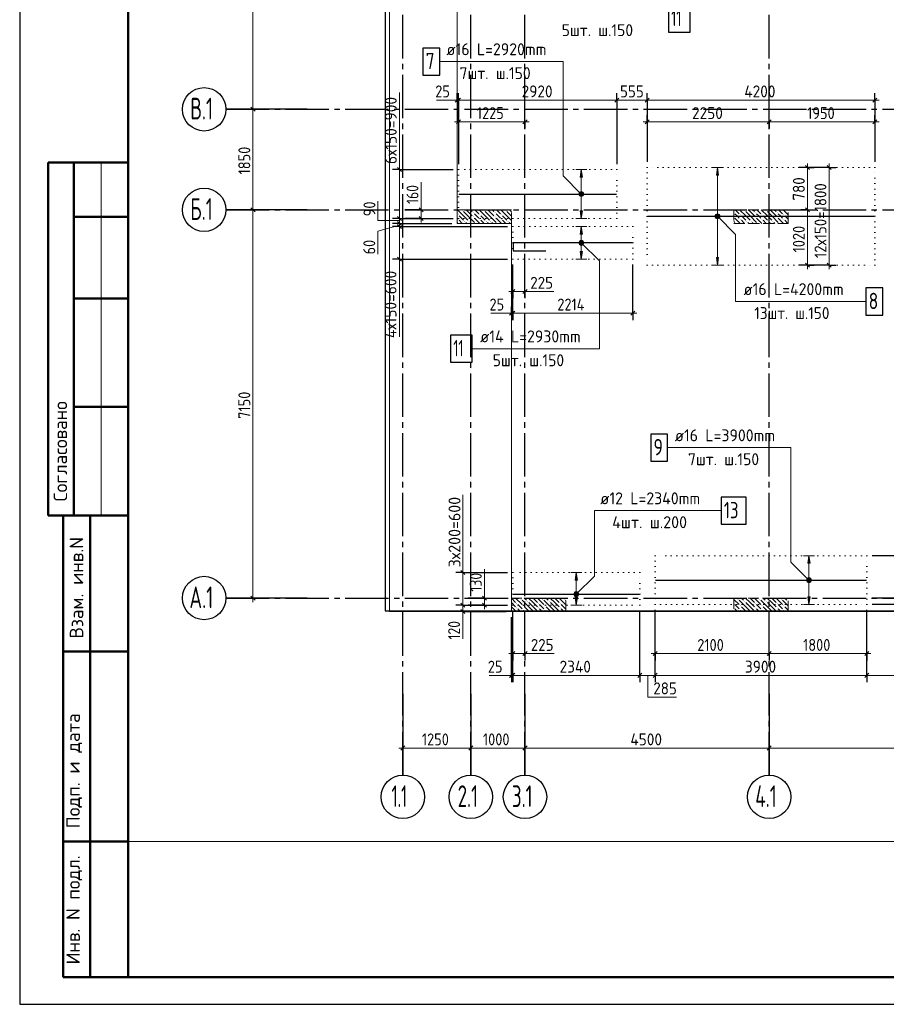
# Model space of a CAD drawing. Header units: millimetres. Extents: x 0 to 42000, y -76 to 29700.
# Tile 1 of 7: x 0 to 15972, y 0 to 18132. Entities that reach past the tile are written whole.
import ezdxf

# ---------------------------------------------------------------- set-up
doc = ezdxf.new("R2010")
doc.units = ezdxf.units.MM
for name, pattern in [('______2', [270, 200, -70]), ('______5', [1100, 800, -100, 100, -100]), ('______9', [100, 0, -100])]:
    doc.linetypes.add(name, pattern=pattern)
for name, color, linetype, lineweight in [('Standard', 7, 'Continuous', 25), ('ДОП Верх по Х', 7, 'Continuous', 18), ('ЖБ Перекрытие верхний уровень', 7, 'Continuous', 18), ('Позиционная метка номер позиции', 7, 'Continuous', 13), ('Примечания', 7, 'Continuous', 13), ('Размерная линия_ общее', 7, 'Continuous', 13)]:
    doc.layers.add(name, color=color, linetype=linetype, lineweight=lineweight)
doc.layers.add('ЖБ Пилон', color=7, linetype='______2', lineweight=13, true_color=0xa0a0a0)
doc.layers.add('Оси', color=7, linetype='______5', lineweight=13, true_color=0x656565)
doc.styles.add('ISOCPEUR', font='txt')

msp = doc.modelspace()

# ---------------------------------------------------------------- hatches: boundary and pattern name
at = {"layer": 'ДОП Верх по Х', "linetype": 'Continuous', "lineweight": 13, "transparency": 33554687}
for points in [[(10371, 15232), (10351, 15372), (10331, 15232)], [(12882, 15272), (12862, 15412), (12842, 15272)], [(10371, 14182), (10351, 14322), (10331, 14182)], [(14567, 8122), (14547, 8262), (14527, 8122)], [(10278, 7812), (10258, 7952), (10238, 7812)]]:
    msp.add_hatch(color=7, dxfattribs=at).paths.add_polyline_path(points)
for points in [[(10371, 14612), (10351, 14472), (10331, 14612)], [(10371, 13862), (10351, 13722), (10331, 13862)], [(12882, 13752), (12862, 13612), (12842, 13752)], [(10278, 7492), (10258, 7352), (10238, 7492)], [(14567, 7502), (14547, 7362), (14527, 7502)]]:
    msp.add_hatch(color=7, dxfattribs=at).paths.add_polyline_path(points, flags=16)
at = {"layer": 'ЖБ Пилон', "linetype": 'Continuous', "lineweight": 18, "transparency": 33554687}
for points in [[(8074, 14540), (8081, 14546), (8087, 14540), (8081, 14533)], [(8154, 14620), (8161, 14626), (8167, 14620), (8161, 14613)], [(8354, 14580), (8361, 14586), (8367, 14580), (8361, 14573)], [(8354, 14500), (8361, 14506), (8367, 14500), (8361, 14493)], [(8474, 14540), (8481, 14546), (8487, 14540), (8481, 14533)], [(8554, 14620), (8561, 14626), (8567, 14620), (8561, 14613)], [(8754, 14580), (8761, 14586), (8767, 14580), (8761, 14573)], [(8754, 14500), (8761, 14506), (8767, 14500), (8761, 14493)], [(8874, 14540), (8881, 14546), (8887, 14540), (8881, 14533)], [(8954, 14620), (8961, 14626), (8967, 14620), (8961, 14613)], [(13163, 14584), (13167, 14580), (13163, 14575)], [(13274, 14540), (13281, 14546), (13287, 14540), (13281, 14533)], [(13354, 14620), (13361, 14626), (13367, 14620), (13361, 14613)], [(13554, 14580), (13561, 14586), (13567, 14580), (13561, 14573)], [(13554, 14500), (13561, 14506), (13567, 14500), (13561, 14493)], [(13674, 14540), (13681, 14546), (13687, 14540), (13681, 14533)], [(13754, 14620), (13761, 14626), (13767, 14620), (13761, 14613)], [(13954, 14580), (13961, 14586), (13967, 14580), (13961, 14573)], [(13954, 14500), (13961, 14506), (13967, 14500), (13961, 14493)], [(14074, 14540), (14081, 14546), (14087, 14540), (14081, 14533)], [(14154, 14620), (14161, 14626), (14163, 14624), (14163, 14615), (14161, 14613)], [(8074, 14460), (8081, 14466), (8087, 14460), (8081, 14453)], [(8194, 14420), (8201, 14426), (8207, 14420), (8201, 14413)], [(8274, 14420), (8281, 14426), (8287, 14420), (8281, 14413)], [(8397, 14382), (8401, 14386), (8405, 14382)], [(8474, 14460), (8481, 14466), (8487, 14460), (8481, 14453)], [(8594, 14420), (8601, 14426), (8607, 14420), (8601, 14413)], [(8674, 14420), (8681, 14426), (8687, 14420), (8681, 14413)], [(8797, 14382), (8801, 14386), (8805, 14382)], [(8874, 14460), (8881, 14466), (8887, 14460), (8881, 14453)], [(8994, 14420), (9001, 14426), (9007, 14420), (9001, 14413)], [(13163, 14504), (13167, 14500), (13163, 14495)], [(13197, 14382), (13201, 14386), (13205, 14382)], [(13274, 14460), (13281, 14466), (13287, 14460), (13281, 14453)], [(13394, 14420), (13401, 14426), (13407, 14420), (13401, 14413)], [(13474, 14420), (13481, 14426), (13487, 14420), (13481, 14413)], [(13597, 14382), (13601, 14386), (13605, 14382)], [(13674, 14460), (13681, 14466), (13687, 14460), (13681, 14453)], [(13794, 14420), (13801, 14426), (13807, 14420), (13801, 14413)], [(13874, 14420), (13881, 14426), (13887, 14420), (13881, 14413)], [(13997, 14382), (14001, 14386), (14005, 14382)], [(14074, 14460), (14081, 14466), (14087, 14460), (14081, 14453)], [(9234, 7460), (9241, 7466), (9247, 7460), (9241, 7453)], [(9634, 7460), (9641, 7466), (9647, 7460), (9641, 7453)], [(10034, 7460), (10041, 7466), (10047, 7460), (10041, 7453)], [(13234, 7460), (13241, 7466), (13247, 7460), (13241, 7453)], [(13634, 7460), (13641, 7466), (13647, 7460), (13641, 7453)], [(14034, 7460), (14041, 7466), (14047, 7460), (14041, 7453)], [(9154, 7380), (9161, 7386), (9167, 7380), (9161, 7373)], [(9154, 7300), (9161, 7306), (9167, 7300), (9161, 7293)], [(9274, 7340), (9281, 7346), (9287, 7340), (9281, 7333)], [(9274, 7260), (9281, 7266), (9287, 7260), (9281, 7253)], [(9354, 7420), (9361, 7426), (9367, 7420), (9361, 7413)], [(9554, 7380), (9561, 7386), (9567, 7380), (9561, 7373)], [(9554, 7300), (9561, 7306), (9567, 7300), (9561, 7293)], [(9674, 7340), (9681, 7346), (9687, 7340), (9681, 7333)], [(9674, 7260), (9681, 7266), (9687, 7260), (9681, 7253)], [(9754, 7420), (9761, 7426), (9767, 7420), (9761, 7413)], [(9954, 7380), (9961, 7386), (9967, 7380), (9961, 7373)], [(9954, 7300), (9961, 7306), (9967, 7300), (9961, 7293)], [(13163, 7384), (13167, 7380), (13163, 7375)], [(13163, 7304), (13167, 7300), (13163, 7295)], [(13274, 7340), (13281, 7346), (13287, 7340), (13281, 7333)], [(13274, 7260), (13281, 7266), (13287, 7260), (13281, 7253)], [(13354, 7420), (13361, 7426), (13367, 7420), (13361, 7413)], [(13554, 7380), (13561, 7386), (13567, 7380), (13561, 7373)], [(13554, 7300), (13561, 7306), (13567, 7300), (13561, 7293)], [(13674, 7340), (13681, 7346), (13687, 7340), (13681, 7333)], [(13674, 7260), (13681, 7266), (13687, 7260), (13681, 7253)], [(13754, 7420), (13761, 7426), (13767, 7420), (13761, 7413)], [(13954, 7380), (13961, 7386), (13967, 7380), (13961, 7373)], [(13954, 7300), (13961, 7306), (13967, 7300), (13961, 7293)], [(14074, 7340), (14081, 7346), (14087, 7340), (14081, 7333)], [(14074, 7260), (14081, 7266), (14087, 7260), (14081, 7253)], [(14154, 7420), (14161, 7426), (14163, 7424), (14163, 7415), (14161, 7413)]]:
    msp.add_hatch(color=7, dxfattribs=at).paths.add_polyline_path(points, flags=16)
at = {"layer": 'Позиционная метка номер позиции', "linetype": 'Continuous', "lineweight": 13, "transparency": 33554687}
for points in [[(10319, 14890), (10362, 14965), (10307, 14911)], [(10307, 14911), (10362, 14965), (10339, 14965)], [(10307, 14911), (10339, 14965), (10307, 14933)], [(10307, 14933), (10339, 14965), (10319, 14954)], [(10319, 14890), (10383, 14954), (10362, 14965)], [(10339, 14879), (10383, 14954), (10319, 14890)], [(10339, 14879), (10394, 14933), (10383, 14954)], [(10362, 14879), (10394, 14933), (10339, 14879)], [(10362, 14879), (10394, 14911), (10394, 14933)], [(10394, 14911), (10362, 14879), (10383, 14890)], [(12818, 14523), (12850, 14555), (12830, 14544)], [(12850, 14555), (12818, 14523), (12818, 14501)], [(12850, 14555), (12818, 14501), (12873, 14555)], [(12873, 14555), (12818, 14501), (12830, 14480)], [(12873, 14555), (12830, 14480), (12893, 14544)], [(12893, 14544), (12830, 14480), (12850, 14469)], [(12893, 14544), (12850, 14469), (12905, 14523)], [(12905, 14523), (12850, 14469), (12873, 14469)], [(12905, 14523), (12873, 14469), (12905, 14501)], [(12905, 14501), (12873, 14469), (12893, 14480)], [(10307, 14033), (10339, 14065), (10319, 14054)], [(10339, 14065), (10307, 14033), (10307, 14011)], [(10339, 14065), (10307, 14011), (10362, 14065)], [(10362, 14065), (10307, 14011), (10319, 13990)], [(10362, 14065), (10319, 13990), (10383, 14054)], [(10383, 14054), (10319, 13990), (10339, 13979)], [(10383, 14054), (10339, 13979), (10394, 14033)], [(10394, 14033), (10339, 13979), (10362, 13979)], [(10394, 14033), (10362, 13979), (10394, 14011)], [(10394, 14011), (10362, 13979), (10383, 13990)], [(14515, 7780), (14558, 7855), (14503, 7801)], [(14503, 7801), (14558, 7855), (14535, 7855)], [(14503, 7801), (14535, 7855), (14503, 7823)], [(14503, 7823), (14535, 7855), (14515, 7844)], [(14515, 7780), (14578, 7844), (14558, 7855)], [(14535, 7769), (14578, 7844), (14515, 7780)], [(14535, 7769), (14590, 7823), (14578, 7844)], [(14558, 7769), (14590, 7823), (14535, 7769)], [(14558, 7769), (14590, 7801), (14590, 7823)], [(14590, 7801), (14558, 7769), (14578, 7780)], [(10214, 7563), (10290, 7520), (10226, 7584)], [(10214, 7541), (10269, 7509), (10214, 7563)], [(10214, 7563), (10269, 7509), (10290, 7520)], [(10246, 7509), (10214, 7541), (10226, 7520)], [(10214, 7541), (10246, 7509), (10269, 7509)], [(10226, 7584), (10301, 7541), (10246, 7595)], [(10226, 7584), (10290, 7520), (10301, 7541)], [(10246, 7595), (10301, 7541), (10301, 7563)], [(10246, 7595), (10301, 7563), (10269, 7595)], [(10269, 7595), (10301, 7563), (10290, 7584)]]:
    msp.add_hatch(color=7, dxfattribs=at).paths.add_polyline_path(points)

# ---------------------------------------------------------------- linework, layer by layer
at = {"layer": 'Standard', "color": 7, "linetype": 'Continuous', "lineweight": 25, "transparency": 33554687}
msp.add_line((2000, 29200), (2000, 1058), dxfattribs=at)
at = {"layer": 'Standard', "color": 7, "linetype": 'Continuous', "lineweight": 50, "transparency": 33554687}
for p, q in [((6, 15500), (0, 15500)), ((2000, 15500), (527, 15500)), ((527, 15500), (527, 9000)), ((527, 15500), (527, 9000)), ((1000, 15500), (1000, 9000)), ((2000, 14500), (1000, 14500)), ((2000, 13000), (1000, 13000)), ((2000, 11000), (1000, 11000)), ((0, 9000), (6, 9000)), ((527, 9000), (2000, 9000)), ((800, 500), (800, 9000)), ((800, 500), (800, 9000)), ((1300, 500), (1300, 9000)), ((800, 6500), (2000, 6500)), ((800, 3000), (2000, 3000)), ((2000, 500), (800, 500))]:
    msp.add_line(p, q, dxfattribs=at)
at = {"layer": 'Standard', "color": 7, "linetype": 'Continuous', "lineweight": 13, "transparency": 33554687}
msp.add_line((1500, 15500), (1500, 9000), dxfattribs=at)
at = {"layer": 'Standard', "color": 7, "linetype": 'Continuous', "lineweight": 25, "transparency": 33554687}
msp.add_lwpolyline([(0, 0), (42000, 0), (42000, 29700), (0, 29700), (0, 0)], close=True, dxfattribs=at)
at = {"layer": 'Standard', "color": 7, "linetype": 'Continuous', "lineweight": 50, "transparency": 33554687}
msp.add_lwpolyline([(2000, 29200), (41500, 29200), (41500, 500), (2000, 500), (2000, 29200)], close=True, dxfattribs=at)
at = {"layer": 'Standard', "color": 7, "linetype": 'Continuous', "lineweight": 13, "transparency": 33554687}
for points in [[(41500, 29200), (2000, 29200), (2000, 3000), (41500, 3000), (41500, 29200)], [(25893, 25732), (6813, 25732), (6813, 7232), (25893, 7232), (25893, 25732)], [(6813, 7232), (25313, 7232), (25313, 25732), (6813, 25732), (6813, 7232)]]:
    msp.add_lwpolyline(points, dxfattribs=at)
at = {"layer": 'Standard', "color": 254, "linetype": 'Continuous', "lineweight": 25, "true_color": 0xc4c4ff, "transparency": 33554687}
msp.add_lwpolyline([(6738, 7246), (25382, 7246), (25382, 25718), (6738, 25718), (6738, 7246)], dxfattribs=at)
at = {"layer": 'ДОП Верх по Х', "color": 251, "linetype": 'Continuous', "lineweight": 13, "true_color": 0x494949, "transparency": 33554687}
for p, q in [((10351, 15372), (10251, 15372)), ((10351, 15372), (10331, 15232)), ((10331, 15232), (10371, 15232)), ((10371, 15232), (10351, 15372)), ((10351, 15372), (10451, 15372)), ((10351, 15372), (10351, 15372)), ((10351, 14612), (10351, 15232)), ((12862, 15412), (12762, 15412)), ((12862, 15412), (12842, 15272)), ((12842, 15272), (12882, 15272)), ((12882, 15272), (12862, 15412)), ((12862, 15412), (12962, 15412)), ((12862, 15412), (12862, 15412)), ((12862, 13752), (12862, 15272)), ((10351, 14472), (10331, 14612)), ((10331, 14612), (10371, 14612)), ((10371, 14612), (10351, 14472)), ((10351, 14472), (10251, 14472)), ((10351, 14472), (10451, 14472)), ((10351, 14472), (10351, 14472)), ((10351, 14322), (10251, 14322)), ((10351, 14322), (10331, 14182)), ((10331, 14182), (10371, 14182)), ((10371, 14182), (10351, 14322)), ((10351, 14322), (10451, 14322)), ((10351, 14322), (10351, 14322)), ((10351, 13862), (10351, 14182)), ((10351, 13722), (10331, 13862)), ((10331, 13862), (10371, 13862)), ((10371, 13862), (10351, 13722)), ((10351, 13722), (10251, 13722)), ((10351, 13722), (10451, 13722)), ((10351, 13722), (10351, 13722)), ((12862, 13612), (12762, 13612)), ((12862, 13612), (12842, 13752)), ((12842, 13752), (12882, 13752)), ((12882, 13752), (12862, 13612)), ((12862, 13612), (12962, 13612)), ((12862, 13612), (12862, 13612)), ((14547, 8262), (14447, 8262)), ((14547, 8262), (14527, 8122)), ((14567, 8122), (14547, 8262)), ((14547, 8262), (14647, 8262)), ((14547, 8262), (14547, 8262)), ((14527, 8122), (14567, 8122)), ((14547, 7502), (14547, 8122)), ((10258, 7952), (10158, 7952)), ((10258, 7952), (10238, 7812)), ((10238, 7812), (10278, 7812)), ((10278, 7812), (10258, 7952)), ((10258, 7952), (10358, 7952)), ((10258, 7952), (10258, 7952)), ((10258, 7492), (10258, 7812)), ((10258, 7352), (10238, 7492)), ((10238, 7492), (10278, 7492)), ((10278, 7492), (10258, 7352)), ((14547, 7362), (14527, 7502)), ((14527, 7502), (14567, 7502)), ((14567, 7502), (14547, 7362)), ((10258, 7352), (10158, 7352)), ((10258, 7352), (10358, 7352)), ((10258, 7352), (10258, 7352)), ((14547, 7362), (14447, 7362)), ((14547, 7362), (14647, 7362)), ((14547, 7362), (14547, 7362))]:
    msp.add_line(p, q, dxfattribs=at)
at = {"layer": 'ДОП Верх по Х', "color": 7, "linetype": 'Continuous', "lineweight": 25, "transparency": 33554687}
for p, q in [((8096, 14922), (11000, 14922)), ((11571, 14512), (15755, 14512)), ((11721, 7812), (15605, 7812)), ((9094, 7552), (11422, 7552))]:
    msp.add_line(p, q, dxfattribs=at)
for points in [[(11958, 17903), (12358, 17903), (12358, 18403), (11958, 18403), (11958, 17903)], [(7432, 17111), (7742, 17111), (7742, 17611), (7432, 17611), (7432, 17111)], [(11295, 14022), (9095, 14022), (9095, 13878), (9695, 13878)], [(15597, 12693), (15907, 12693), (15907, 13193), (15597, 13193), (15597, 12693)], [(7942, 11823), (8342, 11823), (8342, 12323), (7942, 12323), (7942, 11823)], [(11632, 10001), (11942, 10001), (11942, 10501), (11632, 10501), (11632, 10001)], [(12927, 8841), (13387, 8841), (13387, 9341), (12927, 9341), (12927, 8841)]]:
    msp.add_lwpolyline(points, dxfattribs=at)
at = {"layer": 'ЖБ Перекрытие верхний уровень', "color": 7, "linetype": 'Continuous', "lineweight": 18, "transparency": 33554687}
for p, q in [((8063, 20332), (8063, 14382)), ((8063, 14382), (9063, 14382)), ((9063, 14382), (9063, 7232)), ((9063, 7232), (25313, 7232))]:
    msp.add_line(p, q, dxfattribs=at)
at = {"layer": 'ЖБ Пилон', "color": 253, "linetype": '______2', "lineweight": 13, "true_color": 0xa0a0a0, "transparency": 33554687}
for p, q in [((8063, 14632), (8063, 14382)), ((9063, 14632), (8063, 14632)), ((9063, 14382), (9063, 14632)), ((13163, 14632), (13163, 14382)), ((14163, 14632), (13163, 14632)), ((14163, 14382), (14163, 14632)), ((8063, 14382), (9063, 14382)), ((13163, 14382), (14163, 14382)), ((9063, 7482), (9063, 7232)), ((10063, 7482), (9063, 7482)), ((10063, 7232), (10063, 7482)), ((13163, 7482), (13163, 7232)), ((14163, 7482), (13163, 7482)), ((14163, 7232), (14163, 7482)), ((9063, 7232), (10063, 7232)), ((13163, 7232), (14163, 7232))]:
    msp.add_line(p, q, dxfattribs=at)
at = {"layer": 'ЖБ Пилон', "color": 9, "linetype": 'Continuous', "lineweight": 18, "true_color": 0xc7c7c7, "transparency": 33554687}
for p, q in [((8181, 14520), (8068, 14632)), ((8101, 14520), (8181, 14440)), ((8181, 14600), (8261, 14520)), ((8181, 14520), (8261, 14440)), ((8261, 14600), (8228, 14632)), ((8261, 14600), (8341, 14520)), ((8261, 14520), (8381, 14400)), ((8308, 14632), (8341, 14600)), ((8421, 14520), (8381, 14560)), ((8388, 14632), (8461, 14560)), ((8461, 14480), (8421, 14520)), ((8581, 14520), (8468, 14632)), ((8501, 14520), (8581, 14440)), ((8581, 14600), (8661, 14520)), ((8581, 14520), (8661, 14440)), ((8661, 14600), (8628, 14632)), ((8661, 14600), (8741, 14520)), ((8661, 14520), (8781, 14400)), ((8708, 14632), (8741, 14600)), ((8821, 14520), (8781, 14560)), ((8788, 14632), (8861, 14560)), ((8861, 14480), (8821, 14520)), ((8981, 14520), (8868, 14632)), ((8901, 14520), (8981, 14440)), ((8981, 14600), (9061, 14520)), ((8981, 14520), (9061, 14440)), ((9061, 14600), (9028, 14632)), ((9061, 14600), (9063, 14597)), ((9061, 14520), (9063, 14517)), ((13221, 14520), (13181, 14560)), ((13188, 14632), (13261, 14560)), ((13261, 14480), (13221, 14520)), ((13381, 14520), (13268, 14632)), ((13301, 14520), (13381, 14440)), ((13381, 14600), (13461, 14520)), ((13381, 14520), (13461, 14440)), ((13461, 14600), (13428, 14632)), ((13461, 14600), (13541, 14520)), ((13461, 14520), (13581, 14400)), ((13508, 14632), (13541, 14600)), ((13621, 14520), (13581, 14560)), ((13588, 14632), (13661, 14560)), ((13661, 14480), (13621, 14520)), ((13781, 14520), (13668, 14632)), ((13701, 14520), (13781, 14440)), ((13781, 14600), (13861, 14520)), ((13781, 14520), (13861, 14440)), ((13861, 14600), (13828, 14632)), ((13861, 14600), (13941, 14520)), ((13861, 14520), (13981, 14400)), ((13908, 14632), (13941, 14600)), ((14021, 14520), (13981, 14560)), ((13988, 14632), (14061, 14560)), ((14061, 14480), (14021, 14520)), ((14163, 14537), (14068, 14632)), ((14101, 14520), (14163, 14457)), ((8063, 14397), (8078, 14382)), ((8101, 14440), (8158, 14382)), ((8238, 14382), (8221, 14400)), ((8301, 14400), (8318, 14382)), ((8381, 14480), (8478, 14382)), ((8501, 14440), (8558, 14382)), ((8638, 14382), (8621, 14400)), ((8701, 14400), (8718, 14382)), ((8781, 14480), (8878, 14382)), ((8901, 14440), (8958, 14382)), ((9038, 14382), (9021, 14400)), ((13163, 14417), (13181, 14400)), ((13181, 14480), (13278, 14382)), ((13301, 14440), (13358, 14382)), ((13438, 14382), (13421, 14400)), ((13501, 14400), (13518, 14382)), ((13581, 14480), (13678, 14382)), ((13701, 14440), (13758, 14382)), ((13838, 14382), (13821, 14400)), ((13901, 14400), (13918, 14382)), ((13981, 14480), (14078, 14382)), ((14101, 14440), (14158, 14382)), ((9141, 7480), (9261, 7360)), ((9218, 7482), (9221, 7480)), ((9381, 7320), (9261, 7440)), ((9298, 7482), (9341, 7440)), ((9461, 7400), (9378, 7482)), ((9461, 7480), (9541, 7400)), ((9541, 7480), (9661, 7360)), ((9618, 7482), (9621, 7480)), ((9781, 7320), (9661, 7440)), ((9698, 7482), (9741, 7440)), ((9861, 7400), (9778, 7482)), ((9861, 7480), (9941, 7400)), ((9941, 7480), (10061, 7360)), ((10018, 7482), (10021, 7480)), ((10063, 7437), (10061, 7440)), ((13218, 7482), (13221, 7480)), ((13381, 7320), (13261, 7440)), ((13298, 7482), (13341, 7440)), ((13461, 7400), (13378, 7482)), ((13461, 7480), (13541, 7400)), ((13541, 7480), (13661, 7360)), ((13618, 7482), (13621, 7480)), ((13781, 7320), (13661, 7440)), ((13698, 7482), (13741, 7440)), ((13861, 7400), (13778, 7482)), ((13861, 7480), (13941, 7400)), ((13941, 7480), (14061, 7360)), ((14018, 7482), (14021, 7480)), ((14163, 7337), (14061, 7440)), ((14098, 7482), (14141, 7440)), ((9221, 7320), (9181, 7360)), ((9261, 7280), (9221, 7320)), ((9301, 7320), (9381, 7240)), ((9381, 7400), (9461, 7320)), ((9381, 7320), (9461, 7240)), ((9461, 7400), (9541, 7320)), ((9621, 7320), (9581, 7360)), ((9661, 7280), (9621, 7320)), ((9701, 7320), (9781, 7240)), ((9781, 7400), (9861, 7320)), ((9781, 7320), (9861, 7240)), ((9861, 7400), (9941, 7320)), ((10021, 7320), (9981, 7360)), ((10061, 7280), (10021, 7320)), ((13221, 7320), (13181, 7360)), ((13261, 7280), (13221, 7320)), ((13301, 7320), (13381, 7240)), ((13381, 7400), (13461, 7320)), ((13381, 7320), (13461, 7240)), ((13461, 7400), (13541, 7320)), ((13621, 7320), (13581, 7360)), ((13661, 7280), (13621, 7320)), ((13701, 7320), (13781, 7240)), ((13781, 7400), (13861, 7320)), ((13781, 7320), (13861, 7240)), ((13861, 7400), (13941, 7320)), ((14021, 7320), (13981, 7360)), ((14061, 7280), (14021, 7320)), ((14101, 7320), (14163, 7257))]:
    msp.add_line(p, q, dxfattribs=at)
for points in [[(9063, 7477), (9063, 7477), (9141, 7400)], [(13163, 7457), (13163, 7457), (13261, 7360)], [(9063, 7397), (9063, 7397), (9141, 7320)], [(9063, 7317), (9063, 7317), (9148, 7232), (9148, 7232), (9148, 7232), (9148, 7232)], [(9181, 7280), (9228, 7232), (9228, 7232), (9228, 7232), (9228, 7232)], [(9461, 7320), (9548, 7232), (9548, 7232), (9548, 7232), (9548, 7232)], [(9581, 7280), (9628, 7232), (9628, 7232), (9628, 7232), (9628, 7232)], [(9861, 7320), (9948, 7232), (9948, 7232), (9948, 7232), (9948, 7232)], [(9981, 7280), (10028, 7232), (10028, 7232), (10028, 7232), (10028, 7232)], [(13181, 7280), (13228, 7232), (13228, 7232), (13228, 7232), (13228, 7232)], [(13461, 7320), (13548, 7232), (13548, 7232), (13548, 7232), (13548, 7232)], [(13581, 7280), (13628, 7232), (13628, 7232), (13628, 7232), (13628, 7232)], [(13861, 7320), (13948, 7232), (13948, 7232), (13948, 7232), (13948, 7232)], [(13981, 7280), (14028, 7232), (14028, 7232), (14028, 7232), (14028, 7232)], [(9301, 7240), (9308, 7232), (9308, 7232), (9308, 7232), (9308, 7232)], [(9701, 7240), (9708, 7232), (9708, 7232), (9708, 7232), (9708, 7232)], [(13301, 7240), (13308, 7232), (13308, 7232), (13308, 7232), (13308, 7232)], [(13701, 7240), (13708, 7232), (13708, 7232), (13708, 7232), (13708, 7232)], [(14101, 7240), (14108, 7232), (14108, 7232), (14108, 7232), (14108, 7232)]]:
    msp.add_lwpolyline(points, dxfattribs=at)
at = {"layer": 'Оси', "color": 8, "linetype": '______5', "lineweight": -3, "transparency": 33554687}
for p, q in [((7063, 4219), (7063, 26505)), ((8313, 4219), (8313, 26505)), ((9313, 4219), (9313, 26505)), ((13813, 4219), (13813, 26405)), ((3800, 16482), (25730, 16482)), ((3800, 14632), (25730, 14632)), ((3800, 7482), (25730, 7482))]:
    msp.add_line(p, q, dxfattribs=at)
at = {"layer": 'Оси', "color": 7, "linetype": 'Continuous', "lineweight": 25, "transparency": 33554687}
for p, q in [((5300, 16482), (3800, 16482)), ((5300, 14632), (3800, 14632)), ((5300, 7482), (3800, 7482)), ((7063, 5719), (7063, 4219)), ((8313, 5719), (8313, 4219)), ((9313, 5719), (9313, 4219)), ((13813, 5719), (13813, 4219))]:
    msp.add_line(p, q, dxfattribs=at)
for centre in [(3400, 16482), (3400, 14632), (3400, 7482), (7063, 3819), (8313, 3819), (9313, 3819), (13813, 3819)]:
    msp.add_circle(centre, 400, dxfattribs=at)
at = {"layer": 'Позиционная метка номер позиции', "color": 251, "linetype": 'Continuous', "lineweight": 13, "true_color": 0x656565, "transparency": 33554687}
for p, q in [((6999, 15372), (6999, 16792)), ((8063, 16652), (7683, 16652)), ((7399, 14632), (7399, 15142)), ((6999, 13722), (6999, 12292)), ((9313, 13127), (9843, 13127)), ((9063, 12727), (8683, 12727)), ((8166, 7952), (8166, 9382)), ((8566, 7482), (8566, 8012)), ((8166, 7232), (8166, 6732)), ((9313, 6458), (9853, 6458)), ((9063, 6058), (8653, 6058))]:
    msp.add_line(p, q, dxfattribs=at)
at = {"layer": 'Позиционная метка номер позиции', "color": 7, "linetype": 'Continuous', "lineweight": 13, "transparency": 33554687}
for p, q in [((10319, 14954), (10319, 14954)), ((10319, 14890), (10319, 14890)), ((10383, 14954), (10383, 14954)), ((10383, 14890), (10383, 14890)), ((12830, 14544), (12830, 14544)), ((12893, 14544), (12893, 14544)), ((12830, 14480), (12830, 14480)), ((12893, 14480), (12893, 14480)), ((10319, 14054), (10319, 14054)), ((10319, 13990), (10319, 13990)), ((10383, 14054), (10383, 14054)), ((10383, 13990), (10383, 13990)), ((14515, 7844), (14515, 7844)), ((14578, 7844), (14578, 7844)), ((14515, 7780), (14515, 7780)), ((14578, 7780), (14578, 7780)), ((10226, 7584), (10226, 7584)), ((10226, 7520), (10226, 7520)), ((10290, 7584), (10290, 7584)), ((10290, 7520), (10290, 7520))]:
    msp.add_line(p, q, dxfattribs=at)
for points in [[(10351, 14922), (10017, 15255), (10017, 17361), (7742, 17361)], [(12862, 14512), (13195, 14179), (13195, 12943), (15597, 12943)], [(10351, 14022), (10684, 13689), (10684, 12073), (8342, 12073)], [(14547, 7812), (14213, 8145), (14213, 10251), (11942, 10251)], [(10258, 7552), (10591, 7885), (10591, 9091), (12927, 9091)]]:
    msp.add_lwpolyline(points, dxfattribs=at)
at = {"layer": 'Позиционная метка номер позиции', "color": 251, "linetype": 'Continuous', "lineweight": 13, "true_color": 0x656565, "transparency": 33554687}
for points in [[(6999, 14432), (6599, 14432), (6599, 14792)], [(6999, 14347), (6599, 14237), (6599, 13817)], [(11575, 6058), (11575, 5658), (12105, 5658)]]:
    msp.add_lwpolyline(points, dxfattribs=at)
at = {"layer": 'Позиционная метка номер позиции', "color": 7, "linetype": 'Continuous', "lineweight": 13, "transparency": 33554687}
for centre in [(10351, 14922), (12862, 14512), (10351, 14022), (14547, 7812), (10258, 7552)]:
    msp.add_circle(centre, 45, dxfattribs=at)
at = {"layer": 'Примечания', "color": 7, "linetype": '______9', "lineweight": 13, "transparency": 33554687}
for p, q in [((8088, 15372), (8088, 14472)), ((11008, 15372), (8088, 15372)), ((11008, 14472), (11008, 15372)), ((11563, 15412), (11563, 13612)), ((15763, 15412), (11563, 15412)), ((15763, 13612), (15763, 15412)), ((8088, 14472), (11008, 14472)), ((9088, 14322), (9088, 13722)), ((11302, 14322), (9088, 14322)), ((11302, 13722), (11302, 14322)), ((9088, 13722), (11302, 13722)), ((11563, 13612), (15763, 13612)), ((11713, 8262), (11713, 7362)), ((15613, 8262), (11713, 8262)), ((15613, 7362), (15613, 8262)), ((9088, 7952), (9088, 7352)), ((11428, 7952), (9088, 7952)), ((11428, 7352), (11428, 7952)), ((9088, 7352), (11428, 7352)), ((11713, 7362), (15613, 7362))]:
    msp.add_line(p, q, dxfattribs=at)
at = {"layer": 'Размерная линия_ общее', "color": 7, "linetype": 'Continuous', "lineweight": 13, "transparency": 33554687}
for p, q in [((4300, 16482), (4300, 20582)), ((4300, 14632), (4300, 16482)), ((4300, 7482), (4300, 7407)), ((7063, 4719), (6988, 4719)), ((7063, 4719), (8313, 4719)), ((8313, 4719), (9313, 4719)), ((9313, 4719), (13813, 4719)), ((13813, 4719), (19813, 4719))]:
    msp.add_line(p, q, dxfattribs=at)
at = {"layer": 'Размерная линия_ общее', "color": 251, "linetype": 'Continuous', "lineweight": 25, "true_color": 0x656565, "transparency": 33554687}
for p, q in [((8025, 16614), (8100, 16689)), ((8050, 16614), (8125, 16689)), ((10970, 16614), (11045, 16689)), ((11525, 16614), (11600, 16689)), ((15725, 16614), (15800, 16689)), ((8050, 16214), (8125, 16289)), ((9275, 16214), (9350, 16289)), ((11525, 16214), (11600, 16289)), ((13775, 16214), (13850, 16289)), ((15725, 16214), (15800, 16289)), ((14481, 15449), (14556, 15374)), ((14881, 15449), (14956, 15374)), ((6962, 15409), (7037, 15334)), ((6962, 14509), (7037, 14434)), ((7437, 14595), (7362, 14670)), ((7437, 14434), (7362, 14509)), ((14481, 14670), (14556, 14595)), ((6962, 14419), (7037, 14345)), ((6962, 14360), (7037, 14285)), ((6962, 13760), (7037, 13685)), ((14481, 13649), (14556, 13574)), ((14881, 13649), (14956, 13574)), ((9050, 13089), (9125, 13164)), ((9275, 13089), (9350, 13164)), ((9025, 12689), (9100, 12764)), ((9050, 12689), (9125, 12764)), ((11264, 12689), (11339, 12764)), ((8128, 7990), (8203, 7914)), ((8603, 7445), (8528, 7519)), ((8128, 7390), (8203, 7314)), ((8128, 7270), (8203, 7195)), ((8603, 7314), (8528, 7390)), ((9050, 6421), (9125, 6496)), ((9275, 6421), (9350, 6496)), ((11675, 6421), (11750, 6496)), ((13775, 6421), (13850, 6496)), ((15575, 6421), (15650, 6496)), ((9025, 6021), (9100, 6096)), ((9050, 6021), (9125, 6096)), ((11390, 6021), (11465, 6096)), ((11675, 6021), (11750, 6096)), ((15575, 6021), (15650, 6096))]:
    msp.add_line(p, q, dxfattribs=at)
at = {"layer": 'Размерная линия_ общее', "color": 251, "linetype": 'Continuous', "lineweight": -3, "true_color": 0x656565, "transparency": 33554687}
for p, q in [((8063, 16652), (8063, 16777)), ((8088, 16652), (8088, 16777)), ((11008, 16652), (11008, 16777)), ((11563, 16652), (11563, 16777)), ((15763, 16652), (15763, 16777)), ((8063, 16652), (8063, 16527)), ((8063, 16652), (8063, 16582)), ((8088, 16652), (8088, 16527)), ((8088, 16652), (8088, 15472)), ((8088, 16252), (8088, 16552)), ((9313, 16252), (9313, 16552)), ((11008, 16652), (11008, 16527)), ((11008, 16652), (11008, 15472)), ((11563, 16652), (11563, 16527)), ((11563, 16652), (11563, 15512)), ((15763, 16652), (15763, 16527)), ((15763, 16652), (15763, 15512)), ((8088, 16252), (8088, 16377)), ((9313, 16252), (9313, 16377)), ((11563, 16252), (11563, 16377)), ((13813, 16252), (13813, 16377)), ((15763, 16252), (15763, 16377)), ((8088, 16252), (8088, 16127)), ((9313, 16252), (9313, 16127)), ((11563, 16252), (11563, 16127)), ((11563, 16252), (11563, 15512)), ((13813, 16252), (13813, 16127)), ((13813, 16252), (13813, 16202)), ((15763, 16252), (15763, 16127)), ((15763, 16252), (15763, 15512)), ((6999, 15372), (6874, 15372)), ((6999, 15372), (7124, 15372)), ((6999, 15372), (7988, 15372)), ((14519, 15412), (14361, 15412)), ((14519, 15412), (14394, 15412)), ((14519, 15412), (14644, 15412)), ((14919, 15412), (14538, 15412)), ((14919, 15412), (14794, 15412)), ((14919, 15412), (15044, 15412)), ((7399, 14632), (7099, 14632)), ((7399, 14632), (7274, 14632)), ((7399, 14632), (7524, 14632)), ((14519, 14632), (14394, 14632)), ((14519, 14632), (14644, 14632)), ((14519, 14632), (14519, 14632)), ((6999, 14472), (6874, 14472)), ((6999, 14382), (6874, 14382)), ((6999, 14472), (7124, 14472)), ((6999, 14472), (7988, 14472)), ((6999, 14382), (7124, 14382)), ((6999, 14382), (7963, 14382)), ((7399, 14472), (7099, 14472)), ((7399, 14472), (7274, 14472)), ((7399, 14472), (7524, 14472)), ((6999, 14322), (6874, 14322)), ((6999, 14322), (7124, 14322)), ((6999, 14322), (8988, 14322)), ((6999, 13722), (6874, 13722)), ((6999, 13722), (7124, 13722)), ((6999, 13722), (8988, 13722)), ((9088, 13127), (9088, 13622)), ((9313, 13127), (9313, 13622)), ((11302, 12727), (11302, 13622)), ((14519, 13612), (14361, 13612)), ((14519, 13612), (14394, 13612)), ((14519, 13612), (14644, 13612)), ((14919, 13612), (14538, 13612)), ((14919, 13612), (14794, 13612)), ((14919, 13612), (15044, 13612)), ((9088, 13127), (9088, 13252)), ((9313, 13127), (9313, 13252)), ((9088, 13127), (9088, 13002)), ((9313, 13127), (9313, 13002)), ((9063, 12727), (9063, 12852)), ((9063, 12727), (9063, 12602)), ((9063, 12727), (9063, 12727)), ((9088, 12727), (9088, 12852)), ((9088, 12727), (9088, 12602)), ((11302, 12727), (11302, 12852)), ((11302, 12727), (11302, 12602)), ((8166, 7952), (8041, 7952)), ((8166, 7952), (8291, 7952)), ((8166, 7952), (8988, 7952)), ((8566, 7482), (8266, 7482)), ((8566, 7482), (8441, 7482)), ((8566, 7482), (8691, 7482)), ((16311, 7482), (15713, 7482)), ((8166, 7352), (8041, 7352)), ((8166, 7352), (8291, 7352)), ((8166, 7352), (8988, 7352)), ((8566, 7352), (8266, 7352)), ((8566, 7352), (8441, 7352)), ((8566, 7352), (8691, 7352)), ((11713, 6458), (11713, 7262)), ((15613, 6458), (15613, 7262)), ((16311, 7362), (15713, 7362)), ((8166, 7232), (8041, 7232)), ((8166, 7232), (8291, 7232)), ((8166, 7232), (8963, 7232)), ((9088, 6458), (9088, 7252)), ((9313, 6458), (9313, 7252)), ((9088, 6458), (9088, 6583)), ((9313, 6458), (9313, 6583)), ((11713, 6458), (11713, 6583)), ((13813, 6458), (13813, 6583)), ((15613, 6458), (15613, 6583)), ((9088, 6458), (9088, 6333)), ((9313, 6458), (9313, 6333)), ((11713, 6458), (11713, 6333)), ((13813, 6458), (13813, 6473)), ((13813, 6458), (13813, 6333)), ((15613, 6458), (15613, 6333)), ((9063, 6058), (9063, 6183)), ((9088, 6058), (9088, 6183)), ((11428, 6058), (11428, 6183)), ((11713, 6058), (11713, 6183)), ((15613, 6058), (15613, 6183)), ((9063, 6058), (9063, 5933)), ((9088, 6058), (9088, 5933)), ((11428, 6058), (11428, 5933)), ((11713, 6058), (11713, 5933)), ((15613, 6058), (15613, 5933))]:
    msp.add_line(p, q, dxfattribs=at)
at = {"layer": 'Размерная линия_ общее', "color": 7, "linetype": 'Continuous', "lineweight": 25, "transparency": 33554687}
for p, q in [((4338, 16445), (4262, 16519)), ((4338, 14595), (4262, 14670)), ((4338, 7445), (4262, 7519)), ((7025, 4682), (7100, 4757)), ((8275, 4682), (8350, 4757)), ((9275, 4682), (9350, 4757)), ((13775, 4682), (13850, 4757))]:
    msp.add_line(p, q, dxfattribs=at)
at = {"layer": 'Размерная линия_ общее', "color": 251, "linetype": 'Continuous', "lineweight": 13, "true_color": 0x656565, "transparency": 33554687}
for p, q in [((8063, 16652), (7988, 16652)), ((8063, 16652), (8088, 16652)), ((8088, 16652), (11008, 16652)), ((11008, 16652), (11563, 16652)), ((11563, 16652), (15763, 16652)), ((15763, 16652), (15838, 16652)), ((8088, 16252), (8013, 16252)), ((8088, 16252), (9313, 16252)), ((9313, 16252), (9388, 16252)), ((11563, 16252), (11488, 16252)), ((11563, 16252), (13813, 16252)), ((13813, 16252), (15763, 16252)), ((15763, 16252), (15838, 16252)), ((6999, 15372), (6999, 15447)), ((14519, 15412), (14519, 15487)), ((14919, 15412), (14919, 15487)), ((6999, 15372), (6999, 14472)), ((7399, 14632), (7399, 14707)), ((7399, 14472), (7399, 14632)), ((14519, 14632), (14519, 13612)), ((6999, 14472), (6999, 14382)), ((6999, 14382), (6999, 14322)), ((7399, 14472), (7399, 14397)), ((6999, 14322), (6999, 13722)), ((6999, 13722), (6999, 13647)), ((14519, 13612), (14519, 13537)), ((14919, 13612), (14919, 13537)), ((9088, 13127), (9013, 13127)), ((9088, 13127), (9313, 13127)), ((9313, 13127), (9388, 13127)), ((9063, 12727), (8988, 12727)), ((9063, 12727), (9088, 12727)), ((9088, 12727), (11302, 12727)), ((11302, 12727), (11377, 12727)), ((8166, 7952), (8166, 8027)), ((8166, 7952), (8166, 7352)), ((8566, 7482), (8566, 7557)), ((8566, 7352), (8566, 7482)), ((8166, 7352), (8166, 7232)), ((8566, 7352), (8566, 7277)), ((8166, 7232), (8166, 7157)), ((9088, 6458), (9013, 6458)), ((9088, 6458), (9313, 6458)), ((9313, 6458), (9388, 6458)), ((11713, 6458), (11638, 6458)), ((11713, 6458), (13813, 6458)), ((13813, 6458), (15613, 6458)), ((15613, 6458), (15688, 6458)), ((9063, 6058), (8988, 6058)), ((9063, 6058), (9088, 6058)), ((9088, 6058), (11428, 6058)), ((11428, 6058), (11713, 6058)), ((11713, 6058), (15613, 6058)), ((15613, 6058), (17913, 6058))]:
    msp.add_line(p, q, dxfattribs=at)
at = {"layer": 'Размерная линия_ общее', "color": 253, "linetype": 'Continuous', "lineweight": -3, "true_color": 0xa0a0a0, "transparency": 33554687}
for p, q in [((4300, 16482), (4175, 16482)), ((4300, 16482), (4425, 16482)), ((4300, 14632), (4175, 14632)), ((4300, 14632), (4425, 14632)), ((4300, 7482), (4000, 7482)), ((4300, 7482), (4175, 7482)), ((4300, 7482), (4425, 7482)), ((7063, 4719), (7063, 4844)), ((7063, 4719), (7063, 4594)), ((7063, 4719), (7063, 4419)), ((8313, 4719), (8313, 4844)), ((8313, 4719), (8313, 4594)), ((8313, 4719), (8313, 4419)), ((9313, 4719), (9313, 4844)), ((9313, 4719), (9313, 4594)), ((9313, 4719), (9313, 4719)), ((13813, 4719), (13813, 4844)), ((13813, 4719), (13813, 4594)), ((13813, 4719), (13813, 4419))]:
    msp.add_line(p, q, dxfattribs=at)
for points in [[(4300, 16482), (4283, 16482), (4283, 16482), (4283, 16482), (4283, 16482), (4000, 16482)], [(4300, 14632), (4283, 14632), (4283, 14632), (4283, 14632), (4283, 14632), (4283, 14632), (4283, 14632), (4000, 14632)]]:
    msp.add_lwpolyline(points, dxfattribs=at)
at = {"layer": 'Размерная линия_ общее', "color": 251, "linetype": 'Continuous', "lineweight": 13, "true_color": 0x656565, "transparency": 33554687}
for points in [[(14519, 15412), (14519, 14713), (14519, 14713), (14519, 14632)], [(14919, 15412), (14919, 13655), (14919, 13655), (14919, 13612)]]:
    msp.add_lwpolyline(points, dxfattribs=at)
at = {"layer": 'Размерная линия_ общее', "color": 7, "linetype": 'Continuous', "lineweight": 13, "transparency": 33554687}
msp.add_lwpolyline([(4300, 7482), (4300, 10691), (4300, 10691), (4300, 14632)], dxfattribs=at)
at = {"layer": 'Размерная линия_ общее', "color": 251, "linetype": 'Continuous', "lineweight": -3, "true_color": 0x656565, "transparency": 33554687}
for points in [[(9088, 12727), (9088, 12744), (9088, 12744), (9088, 12975), (9088, 12975), (9088, 13622)], [(16711, 8262), (16702, 8262), (16702, 8262), (15713, 8262)], [(11713, 6058), (11713, 6075), (11713, 6075), (11713, 6075), (11713, 6075), (11713, 6075), (11713, 6075), (11713, 7262)], [(15613, 6058), (15613, 6075), (15613, 6075), (15613, 6075), (15613, 6075), (15613, 7262)], [(16711, 7362), (16697, 7362), (16697, 7362), (15713, 7362)], [(9063, 6058), (9063, 6075), (9063, 6075), (9063, 6075), (9063, 6075), (9063, 6075), (9063, 6075), (9063, 6075), (9063, 6075), (9063, 6403), (9063, 6403), (9063, 7132)], [(9088, 6058), (9088, 6075), (9088, 6075), (9088, 6075), (9088, 6075), (9088, 6075), (9088, 6075), (9088, 6075), (9088, 6075), (9088, 6421), (9088, 6421), (9088, 7252)], [(11428, 6058), (11428, 6075), (11428, 6075), (11428, 6075), (11428, 6075), (11428, 6075), (11428, 6075), (11428, 7252)]]:
    msp.add_lwpolyline(points, dxfattribs=at)

# ---------------------------------------------------------------- texts
at = {"layer": 'Standard', "color": 7, "linetype": 'Continuous', "lineweight": 50, "transparency": 33554687, "char_height": 250, "attachment_point": 7, "rotation": 90, "style": 'ISOCPEUR'}
for s, insert, width in [('\\A1;{\\fISOCPEUR|i0|b0;\\H250.000000;\\W1.000000;\\C7;Согласовано}\\P', (875, 9261), 2071.88), ('\\A1;{\\fISOCPEUR|i0|b0;\\H250.000000;\\W1.000000;\\C7;Взам. инв.N}\\P', (1173, 6736), 1909.1), ('\\A1;{\\fISOCPEUR|i0|b0;\\H250.000000;\\W1.000000;\\C7;Подп. и дата}\\P', (1149, 3242), 2197.06), ('\\A1;{\\fISOCPEUR|i0|b0;\\H250.000000;\\W1.000000;\\C7;Инв. N подл.}\\P', (1149, 734), 2021.79)]:
    msp.add_mtext(s, dxfattribs=dict(at, insert=insert, width=width))
at = {"layer": 'ДОП Верх по Х', "color": 7, "linetype": 'Continuous', "lineweight": 13, "transparency": 33554687, "attachment_point": 7, "style": 'ISOCPEUR'}
for s, insert, char_height, width in [('\\W0.62;11', (12008, 18013), 300, 393.75), ('\\W0.95;5шт. ш.150 ', (9989, 17830), 220, 1665.52), ('\\W0.96;ø16 L=2920mm ', (7865, 17478), 220, 2150.52), ('\\W0.78;7', (7482, 17221), 300, 326.41), ('\\W0.95;7шт. ш.150 ', (8107, 17038), 220, 1665.53), ('\\W0.96;ø16 L=4200mm ', (13340, 13060), 220, 2172.61), ('\\W0.78;8', (15647, 12803), 300, 326.41), ('\\W0.93;13шт. ш.150 ', (13538, 12620), 220, 1773.34), ('\\W0.96;ø14 L=2930mm ', (8487, 12190), 220, 2172.61), ('\\W0.62;11', (7992, 11933), 300, 393.75), ('\\W0.95;5шт. ш.150 ', (8718, 11750), 220, 1665.52), ('\\W0.96;ø16 L=3900mm ', (12075, 10368), 220, 2150.52), ('\\W0.78;9', (11682, 10111), 300, 326.4), ('\\W0.95;7шт. ш.150 ', (12317, 9928), 220, 1665.52), ('\\W0.96;ø12 L=2340mm ', (10700, 9208), 220, 2172.62), ('\\W0.75;13', (12977, 8951), 300, 472.27), ('\\W0.97;4шт. ш.200 ', (10920, 8768), 220, 1734.41)]:
    msp.add_mtext(s, dxfattribs=dict(at, insert=insert, char_height=char_height, width=width))
at = {"layer": 'Оси', "color": 7, "linetype": 'Continuous', "lineweight": 35, "transparency": 33554687, "char_height": 400, "attachment_point": 7, "style": 'ISOCPEUR'}
for s, insert, width in [('\\W0.64;В.1', (3144, 16295), 639.7), ('\\W0.64;Б.1', (3144, 14445), 639.7), ('\\W0.65;А.1', (3128, 7295), 673.3), ('\\W0.55;1.1', (6855, 3633), 525.33), ('\\W0.63;2.1', (8073, 3633), 605.94), ('\\W0.63;3.1', (9073, 3633), 605.94), ('\\W0.64;4.1', (13557, 3633), 639.7)]:
    msp.add_mtext(s, dxfattribs=dict(at, insert=insert, width=width))
at = {"layer": 'Размерная линия_ общее', "color": 251, "linetype": 'Continuous', "lineweight": 25, "true_color": 0x656565, "transparency": 33554687, "char_height": 220, "attachment_point": 7, "style": 'ISOCPEUR'}
for s, insert, width in [('\\W0.87;25', (7659, 16702), 403.92), ('\\W0.93;2920', (9251, 16702), 718.09), ('\\W0.91;555', (11065, 16702), 561.98), ('\\W0.93;4200', (13355, 16702), 740.39), ('\\W0.87;1225', (8425, 16302), 666.9), ('\\W0.93;2250', (12391, 16302), 718.09), ('\\W0.87;1950', (14513, 16302), 666.9), ('\\W0.91;225', (9410, 13177), 561.98), ('\\W0.87;25', (8659, 12777), 403.92), ('\\W0.87;2214', (9909, 12777), 689.42), ('\\W0.91;225', (9420, 6508), 561.99), ('\\W0.87;2100', (12488, 6508), 666.9), ('\\W0.87;1800', (14438, 6508), 666.9), ('\\W0.87;25', (8629, 6108), 403.94), ('\\W0.93;2340', (9950, 6108), 740.38), ('\\W0.93;3900', (13366, 6108), 718.09), ('\\W0.91;285', (11678, 5708), 561.98)]:
    msp.add_mtext(s, dxfattribs=dict(at, insert=insert, width=width))
at = {"layer": 'Размерная линия_ общее', "color": 251, "linetype": 'Continuous', "lineweight": 25, "true_color": 0x656565, "transparency": 33554687, "char_height": 220, "attachment_point": 7, "rotation": 90, "style": 'ISOCPEUR'}
for s, insert, width in [('\\W0.94;6х150=900', (6950, 15474), 1444.17), ('\\W0.91;780', (14469, 14802), 561.98), ('\\W0.90;12х150=1800', (14869, 13742), 1659.82), ('\\W0.83;160', (7349, 14739), 508.57), ('\\W0.87;90', (6556, 14512), 403.92), ('\\W0.87;1020', (14469, 13847), 666.9), ('\\W0.87;60', (6553, 13809), 403.93), ('\\W0.94;4х150=600', (6945, 12269), 1466.32), ('\\W0.97;3х200=600', (8124, 8046), 1491.43), ('\\W0.83;130', (8516, 7600), 508.57), ('\\W0.83;120', (8116, 6718), 508.57)]:
    msp.add_mtext(s, dxfattribs=dict(at, insert=insert, width=width))
at = {"layer": 'Размерная линия_ общее', "color": 7, "linetype": 'Continuous', "lineweight": 25, "transparency": 33554687, "char_height": 220, "attachment_point": 7, "rotation": 90, "style": 'ISOCPEUR'}
for s, insert, width in [('\\W0.87;1850', (4250, 15282), 666.9), ('\\W0.87;7150', (4250, 10782), 666.91)]:
    msp.add_mtext(s, dxfattribs=dict(at, insert=insert, width=width))
at = {"layer": 'Размерная линия_ общее', "color": 7, "linetype": 'Continuous', "lineweight": 25, "transparency": 33554687, "char_height": 220, "attachment_point": 7, "style": 'ISOCPEUR'}
for s, insert, width in [('\\W0.87;1250', (7413, 4769), 666.9), ('\\W0.87;1000', (8538, 4769), 666.91), ('\\W0.93;4500', (11255, 4769), 740.39)]:
    msp.add_mtext(s, dxfattribs=dict(at, insert=insert, width=width))

doc.saveas('drawing.dxf')
